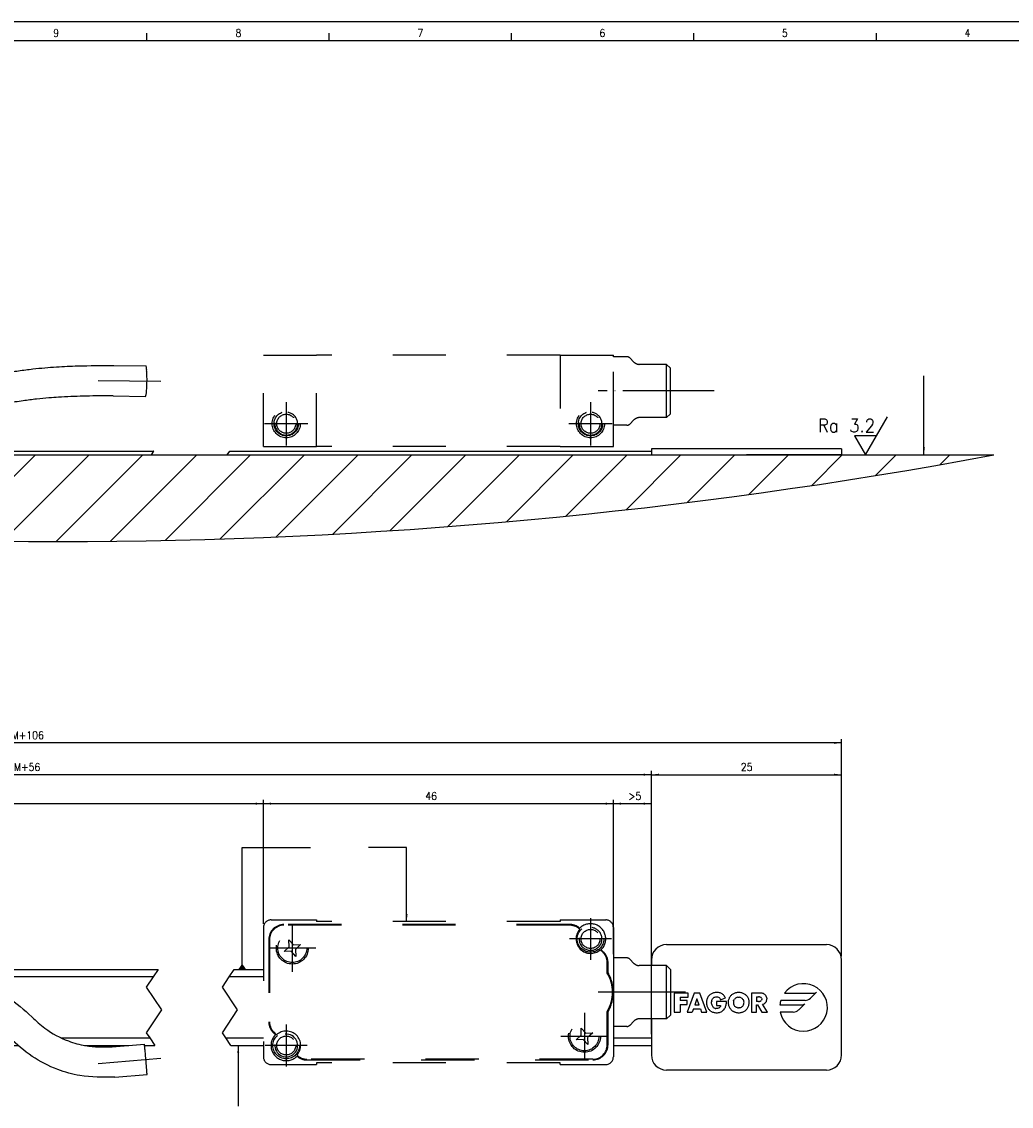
# Model space of a CAD drawing. Header units: millimetres. Extents: x -235 to 1231, y -109 to 485.
# Tile 12 of 15: x 183 to 444, y 200 to 485. Entities that reach past the tile are written whole.
import ezdxf

# ---------------------------------------------------------------- set-up
doc = ezdxf.new("R2010")
doc.units = ezdxf.units.MM
doc.linetypes.add('DASHED', pattern=[15, 7, -8])
doc.linetypes.add('DOT_CENTER', pattern=[14, 12, -1, 0, -1])
doc.layers.add('1', color=7, linetype='Continuous')
doc.styles.add('CONVERTER_11', font='txt.shx', dxfattribs={"width": 0.9})
doc.dimstyles.new('ME10_DIM_19', dxfattribs={"dimtxt": 1, "dimasz": 1, "dimexe": 0.5, "dimexo": 0.5, "dimgap": 0.5, "dimtad": 1, "dimdsep": 46, "dimtxsty": 'CONVERTER_11', "dimsah": 1, "dimcen": 0.09, "dimclrd": 2, "dimclre": 2, "dimclrt": 2, "dimadec": 0, "dimazin": 0, "dimtfac": 1, "dimtdec": 4, "dimtix": 1, "dimtmove": 0, "dimatfit": 3, "dimfxl": 1, "dimtolj": 1, "dimtzin": 0, "dimarcsym": 0})
doc.dimstyles.new('ME10_DIM_21', dxfattribs={"dimtxt": 1, "dimasz": 1, "dimexe": 0.5, "dimexo": 0.5, "dimgap": 0.5, "dimtad": 1, "dimdsep": 46, "dimtxsty": 'CONVERTER_11', "dimsah": 1, "dimcen": 0.09, "dimclrd": 2, "dimclre": 2, "dimclrt": 2, "dimadec": 0, "dimazin": 0, "dimtfac": 1, "dimtdec": 4, "dimtix": 1, "dimtmove": 0, "dimatfit": 3, "dimfxl": 1, "dimtolj": 1, "dimtzin": 0, "dimarcsym": 0})
doc.dimstyles.new('ME10_DIM_22', dxfattribs={"dimtxt": 1, "dimasz": 1, "dimexe": 0.5, "dimexo": 0.5, "dimgap": 0.5, "dimtad": 1, "dimdsep": 46, "dimtxsty": 'CONVERTER_11', "dimsah": 1, "dimcen": 0.09, "dimclrd": 2, "dimclre": 2, "dimclrt": 2, "dimadec": 0, "dimazin": 0, "dimtfac": 1, "dimtdec": 4, "dimtix": 1, "dimtmove": 0, "dimatfit": 3, "dimfxl": 1, "dimtolj": 1, "dimtzin": 0, "dimarcsym": 0})
doc.dimstyles.new('ME10_DIM_24', dxfattribs={"dimtxt": 1, "dimasz": 1, "dimexe": 0.5, "dimexo": 0.5, "dimgap": 0.5, "dimtad": 1, "dimdsep": 46, "dimtxsty": 'CONVERTER_11', "dimsah": 1, "dimcen": 0.09, "dimclrd": 2, "dimclre": 2, "dimclrt": 2, "dimadec": 0, "dimazin": 0, "dimtfac": 1, "dimtdec": 4, "dimtix": 1, "dimtmove": 0, "dimatfit": 3, "dimfxl": 1, "dimtolj": 1, "dimtzin": 0, "dimarcsym": 0})
doc.dimstyles.new('ME10_DIM_25', dxfattribs={"dimtxt": 1, "dimasz": 1, "dimexe": 0.5, "dimexo": 0.5, "dimgap": 0.5, "dimtad": 1, "dimdsep": 46, "dimtxsty": 'CONVERTER_11', "dimsah": 1, "dimcen": 0.09, "dimclrd": 2, "dimclre": 2, "dimclrt": 2, "dimadec": 0, "dimazin": 0, "dimtfac": 1, "dimtdec": 4, "dimtix": 1, "dimtmove": 0, "dimatfit": 3, "dimfxl": 1, "dimtolj": 1, "dimtzin": 0, "dimarcsym": 0})
doc.dimstyles.new('ME10_DIM_26', dxfattribs={"dimtxt": 1, "dimasz": 1, "dimexe": 0.5, "dimexo": 0.5, "dimgap": 0.5, "dimtad": 1, "dimdsep": 46, "dimtxsty": 'CONVERTER_11', "dimsah": 1, "dimcen": 0.09, "dimclrd": 2, "dimclre": 2, "dimclrt": 2, "dimadec": 0, "dimazin": 0, "dimtfac": 1, "dimtdec": 4, "dimtix": 1, "dimtmove": 0, "dimatfit": 3, "dimfxl": 1, "dimtolj": 1, "dimtzin": 0, "dimarcsym": 0})
doc.dimstyles.get("Standard").update_dxf_attribs({"dimtxt": 0.18, "dimasz": 0.18, "dimexe": 0.18, "dimexo": 0.0625, "dimgap": 0.09, "dimtad": 0, "dimtih": 1, "dimtoh": 1, "dimdec": 4, "dimzin": 0, "dimdsep": 46, "dimtxsty": 'Standard', "dimcen": 0.09, "dimadec": 0, "dimazin": 0, "dimtfac": 1, "dimtdec": 4, "dimtofl": 0, "dimtmove": 0, "dimatfit": 3, "dimfxl": 1, "dimtolj": 1, "dimtzin": 0, "dimarcsym": 0})

# ---------------------------------------------------------------- blocks, each defined once
blk = doc.blocks.new('AM_CREATE_SYMBOL_SURFACE', base_point=(405.31, 370.9))
at = {"layer": '1', "color": 7, "linetype": 'Continuous'}
for p, q in [((405.31, 370.9), (411.09, 380.9)), ((408.2, 375.9), (402.43, 375.9)), ((402.43, 375.9), (405.31, 370.9))]:
    blk.add_line(p, q, dxfattribs=at)
at = {"layer": '1', "color": 4, "insert": (407.76, 376.85), "char_height": 3.5, "attachment_point": 9, "line_spacing_factor": 1.20048, "style": 'CONVERTER_11'}
blk.add_mtext('Ra 3.2', dxfattribs=at)
blk = doc.blocks.new('FLEJE_REGLA_EXPOSED_420__20', base_point=(6, 185.45))
at = {"color": 7, "linetype": 'Continuous'}
for p, q in [((6, 185.45), (16.5, 185.45)), ((18.5, 185.45), (16.5, 185.45)), ((18.5, 185.95), (109.08, 185.95)), ((18.5, 185.45), (108.75, 185.45)), ((118.75, 185.45), (174.5, 185.45)), ((119.08, 185.95), (174.5, 185.95)), ((174.5, 185.45), (176.5, 185.45)), ((176.5, 185.45), (187, 185.45))]:
    blk.add_line(p, q, dxfattribs=at)
at = {"color": 2, "linetype": 'DOT_CENTER'}
for p, q in [((109.07, 185.94), (108.75, 185.45)), ((109.08, 185.95), (109.07, 185.94)), ((118.75, 185.45), (119.07, 185.94)), ((119.07, 185.94), (119.08, 185.95))]:
    blk.add_line(p, q, dxfattribs=at)
blk = doc.blocks.new('TOPE_FLEJE_PEGADO_1__21', base_point=(174.5, 185.45))
at = {"color": 7, "linetype": 'Continuous'}
for p, q in [((174.5, 186.25), (174.5, 185.45)), ((199.5, 186.25), (174.5, 186.25)), ((174.5, 185.45), (176.5, 185.45)), ((176.5, 185.45), (187, 185.45)), ((199.5, 185.45), (187, 185.45)), ((199.5, 186.25), (199.5, 185.45))]:
    blk.add_line(p, q, dxfattribs=at)
blk = doc.blocks.new('CABEZA_EXPOSED_1__22', base_point=(123.5, 186.55))
at = {"color": 2, "linetype": 'DASHED'}
for p, q in [((123.5, 198.55), (130.5, 198.55)), ((123.5, 186.55), (123.5, 198.55)), ((162.5, 198.55), (130.5, 198.55)), ((130.5, 186.55), (130.5, 198.55)), ((162.5, 198.55), (162.5, 186.55)), ((162.5, 198.55), (169.5, 198.55)), ((169.5, 198.35), (169.5, 198.55)), ((171.29, 198.35), (169.5, 198.35)), ((169.5, 189.35), (169.5, 198.35)), ((172.21, 197.64), (171.65, 198.2)), ((176.5, 197.35), (172.91, 197.35)), ((177, 196.85), (176.5, 197.35)), ((176.5, 190.35), (176.5, 197.35)), ((177, 190.85), (177, 196.85)), ((172.21, 190.06), (171.65, 189.5)), ((176.5, 190.35), (172.91, 190.35)), ((177, 190.85), (176.5, 190.35)), ((171.29, 189.35), (169.5, 189.35)), ((169.5, 186.55), (169.5, 189.35)), ((123.5, 186.55), (130.5, 186.55)), ((162.5, 186.55), (130.5, 186.55)), ((162.5, 186.55), (169.5, 186.55))]:
    blk.add_line(p, q, dxfattribs=at)
for centre, radius in [((126.5, 189.55), 1.85), ((126.5, 189.55), 1.6), ((166.5, 189.55), 1.85), ((166.5, 189.55), 1.6), ((126.5, 189.55), 1.25), ((166.5, 189.55), 1.25)]:
    blk.add_circle(centre, radius, dxfattribs=at)
for centre, radius, start, end in [((171.29, 197.85), 0.5, 45, 90), ((172.91, 198.35), 1, 225, 270), ((172.91, 189.35), 1, 90, 135), ((171.29, 189.85), 0.5, 270, 315)]:
    blk.add_arc(centre, radius, start, end, dxfattribs=at)
at = {"layer": '1', "color": 2, "linetype": 'DOT_CENTER'}
for p, q in [((182.74, 193.85), (167.5, 193.85)), ((179, 193.85), (170.91, 193.85)), ((126.5, 192.4), (126.5, 186.7)), ((166.5, 192.4), (166.5, 186.7)), ((129.35, 189.55), (123.65, 189.55)), ((169.35, 189.55), (163.65, 189.55))]:
    blk.add_line(p, q, dxfattribs=at)
at = {"layer": '1', "color": 2, "linetype": 'DASHED'}
for centre in [(126.5, 189.55), (166.5, 189.55)]:
    blk.add_arc(centre, 1.5, 175, 95, dxfattribs=at)
blk = doc.blocks.new('CABEZA_EXPOSED__23', base_point=(23.5, 186.55))
at = {"color": 7, "linetype": 'Continuous'}
for p, q in [((23.5, 186.55), (23.5, 198.55)), ((23.5, 198.55), (30.5, 198.55)), ((62.5, 198.55), (30.5, 198.55)), ((30.5, 186.55), (30.5, 198.55)), ((69.5, 198.55), (62.5, 198.55)), ((62.5, 198.55), (62.5, 186.55)), ((69.5, 198.35), (69.5, 198.55)), ((71.29, 198.35), (69.5, 198.35)), ((69.5, 189.35), (69.5, 198.35)), ((72.21, 197.64), (71.65, 198.2)), ((76.5, 197.35), (72.91, 197.35)), ((76.5, 190.35), (76.5, 197.35)), ((77, 196.85), (76.5, 197.35)), ((77, 196.85), (77, 190.85)), ((103.82, 197.2), (108.05, 197.14)), ((80.74, 195.85), (77, 195.85)), ((103.77, 193.2), (108, 193.14)), ((80.74, 191.85), (77, 191.85)), ((72.21, 190.06), (71.65, 189.5)), ((76.5, 190.35), (72.91, 190.35)), ((77, 190.85), (76.5, 190.35)), ((71.29, 189.35), (69.5, 189.35)), ((69.5, 186.55), (69.5, 189.35)), ((23.5, 186.55), (30.5, 186.55)), ((62.5, 186.55), (30.5, 186.55)), ((69.5, 186.55), (62.5, 186.55))]:
    blk.add_line(p, q, dxfattribs=at)
at = {"color": 2, "linetype": 'DOT_CENTER'}
for p, q in [((108.11, 196.5), (108.17, 196.58)), ((108.18, 196.41), (108.11, 196.5))]:
    blk.add_line(p, q, dxfattribs=at)
at = {"color": 7, "linetype": 'Continuous'}
for centre, radius in [((26.5, 189.55), 1.85), ((26.5, 189.55), 1.6), ((66.5, 189.55), 1.85), ((66.5, 189.55), 1.6), ((26.5, 189.55), 1.25), ((66.5, 189.55), 1.25)]:
    blk.add_circle(centre, radius, dxfattribs=at)
for centre, radius, start, end in [((71.29, 197.85), 0.5, 45, 90), ((72.91, 198.35), 1, 225, 270), ((72.91, 189.35), 1, 90, 135), ((71.29, 189.85), 0.5, 270, 315)]:
    blk.add_arc(centre, radius, start, end, dxfattribs=at)
for points, knots in [([(91.31, 196.51), (91.94, 196.59), (93.6, 196.82), (96.21, 197.02), (99.75, 197.2), (102.25, 197.2), (103.82, 197.2)], [0, 0, 0, 0, 1.916448, 5.025889, 7.831708, 12.540138, 12.540138, 12.540138, 12.540138]), ([(108.17, 196.58), (108.15, 196.68), (108.13, 196.84), (108.12, 197.05), (108.07, 197.12), (108.05, 197.14)], [0, 0, 0, 0, 0.3101629, 0.5063609, 0.5857578, 0.5857578, 0.5857578, 0.5857578]), ([(80.74, 195.85), (81.61, 195.86), (83.76, 195.87), (86.64, 196.01), (89.3, 196.23), (90.67, 196.42), (91.31, 196.51)], [0, 0, 0, 0, 2.607318, 6.439748, 8.673792, 10.600622, 10.600622, 10.600622, 10.600622]), ([(108.03, 193.17), (108.05, 193.24), (108.11, 193.45), (108.14, 193.88), (108.19, 194.56), (108.21, 195.43), (108.19, 196.09), (108.18, 196.41)], [0, 0, 0, 0, 0.230247, 0.664675, 1.26568, 2.301899, 3.253919, 3.253919, 3.253919, 3.253919]), ([(91.92, 192.55), (91.21, 192.46), (89.73, 192.25), (87.15, 192.04), (84.13, 191.88), (81.89, 191.86), (80.74, 191.85)], [0, 0, 0, 0, 2.123161, 4.484788, 7.765377, 11.207615, 11.207615, 11.207615, 11.207615]), ([(103.77, 193.2), (103.68, 193.2), (103.49, 193.2), (102.17, 193.21), (99.86, 193.19), (97.23, 193.08), (95.19, 192.93), (93.64, 192.79), (92.51, 192.63), (91.92, 192.55)], [0, 0, 0, 0, 0.283437, 0.567261, 3.962244, 7.207746, 8.458957, 10.08973, 11.88269, 11.88269, 11.88269, 11.88269]), ([(108, 193.14), (108.01, 193.15), (108.02, 193.15), (108.02, 193.16), (108.03, 193.17)], [0, 0, 0, 0, 0.01369848, 0.03405166, 0.03405166, 0.03405166, 0.03405166])]:
    blk.add_open_spline(points, degree=3, knots=knots, dxfattribs=at)
at = {"layer": '1', "color": 2, "linetype": 'DOT_CENTER'}
for p, q in [((101.8, 195.22), (110.03, 195.12)), ((73.29, 193.85), (67.5, 193.85)), ((82.74, 193.85), (70.91, 193.85)), ((26.5, 192.4), (26.5, 186.7)), ((66.5, 192.4), (66.5, 186.7)), ((29.35, 189.55), (23.65, 189.55)), ((69.35, 189.55), (63.65, 189.55))]:
    blk.add_line(p, q, dxfattribs=at)
at = {"layer": '1', "color": 30, "linetype": 'Continuous'}
for centre in [(26.5, 189.55), (66.5, 189.55)]:
    blk.add_arc(centre, 1.5, 175, 95, dxfattribs=at)
blk = doc.blocks.new('EXAA-420__24', base_point=(-6.5, 185.45))
for name, p in [('CABEZA_EXPOSED__23', (23.5, 186.55)), ('CABEZA_EXPOSED_1__22', (123.5, 186.55)), ('FLEJE_REGLA_EXPOSED_420__20', (6, 185.45)), ('TOPE_FLEJE_PEGADO_1__21', (174.5, 185.45))]:
    blk.add_blockref(name, p)
blk = doc.blocks.new('TOPE_FLEJE_PEGADO_1__27', base_point=(174.5, 104.58))
at = {"color": 7, "linetype": 'Continuous'}
for p, q in [((176.5, 121.08), (197.5, 121.08)), ((174.5, 119.08), (174.5, 118.33)), ((199.5, 106.58), (199.5, 119.08)), ((177.51, 114.72), (177.51, 112.22)), ((179.33, 114.72), (177.51, 114.72)), ((178.29, 114.17), (179.33, 114.17)), ((178.29, 114.17), (178.29, 113.75)), ((180.14, 114.72), (179.18, 112.22)), ((179.33, 114.17), (179.33, 114.72)), ((180.85, 114.72), (180.14, 114.72)), ((181.79, 112.22), (180.85, 114.72)), ((181.87, 114.08), (181.83, 113.98)), ((181.91, 114.16), (181.87, 114.08)), ((181.96, 114.25), (181.91, 114.16)), ((182.02, 114.33), (181.96, 114.25)), ((182.08, 114.4), (182.02, 114.33)), ((182.15, 114.46), (182.08, 114.4)), ((182.22, 114.53), (182.15, 114.46)), ((182.22, 114.53), (182.3, 114.58)), ((182.38, 114.63), (182.3, 114.58)), ((182.47, 114.68), (182.38, 114.63)), ((182.57, 114.71), (182.47, 114.68)), ((182.66, 114.74), (182.57, 114.71)), ((182.61, 114.03), (182.68, 114.1)), ((182.77, 114.77), (182.66, 114.74)), ((182.68, 114.1), (182.76, 114.16)), ((182.76, 114.16), (182.85, 114.2)), ((182.87, 114.79), (182.77, 114.77)), ((182.85, 114.2), (182.95, 114.23)), ((182.98, 114.8), (182.87, 114.79)), ((182.95, 114.23), (183.06, 114.24)), ((183.09, 114.8), (182.98, 114.8)), ((183.06, 114.24), (183.19, 114.23)), ((183.21, 114.8), (183.09, 114.8)), ((183.19, 114.23), (183.3, 114.19)), ((183.32, 114.78), (183.21, 114.8)), ((183.3, 114.19), (183.4, 114.13)), ((183.43, 114.76), (183.32, 114.78)), ((183.4, 114.13), (183.48, 114.05)), ((183.53, 114.73), (183.43, 114.76)), ((183.48, 114.05), (183.55, 113.96)), ((183.63, 114.7), (183.53, 114.73)), ((183.6, 113.84), (184.22, 114.1)), ((183.72, 114.65), (183.63, 114.7)), ((183.81, 114.6), (183.72, 114.65)), ((183.89, 114.54), (183.81, 114.6)), ((183.97, 114.47), (183.89, 114.54)), ((184.04, 114.39), (183.97, 114.47)), ((184.11, 114.3), (184.04, 114.39)), ((184.17, 114.2), (184.11, 114.3)), ((184.22, 114.1), (184.17, 114.2)), ((184.74, 114.1), (184.7, 114.01)), ((184.79, 114.18), (184.74, 114.1)), ((184.85, 114.26), (184.79, 114.18)), ((184.91, 114.34), (184.85, 114.26)), ((184.98, 114.41), (184.91, 114.34)), ((185.05, 114.47), (184.98, 114.41)), ((185.13, 114.53), (185.05, 114.47)), ((185.21, 114.59), (185.13, 114.53)), ((185.3, 114.63), (185.21, 114.59)), ((185.39, 114.68), (185.3, 114.63)), ((185.48, 114.71), (185.39, 114.68)), ((185.57, 114.74), (185.48, 114.71)), ((185.65, 114.09), (185.56, 114.04)), ((185.67, 114.77), (185.57, 114.74)), ((185.75, 114.14), (185.65, 114.09)), ((185.77, 114.79), (185.67, 114.77)), ((185.86, 114.16), (185.75, 114.14)), ((185.87, 114.8), (185.77, 114.79)), ((185.86, 114.16), (185.97, 114.17)), ((185.97, 114.8), (185.87, 114.8)), ((186.08, 114.8), (185.97, 114.8)), ((185.97, 114.17), (186.09, 114.16)), ((186.18, 114.79), (186.08, 114.8)), ((186.2, 114.14), (186.09, 114.16)), ((186.28, 114.77), (186.18, 114.79)), ((186.3, 114.09), (186.2, 114.14)), ((186.37, 114.74), (186.28, 114.77)), ((186.3, 114.09), (186.39, 114.04)), ((186.47, 114.71), (186.37, 114.74)), ((186.56, 114.68), (186.47, 114.71)), ((186.65, 114.63), (186.56, 114.68)), ((186.74, 114.59), (186.65, 114.63)), ((186.82, 114.53), (186.74, 114.59)), ((186.9, 114.47), (186.82, 114.53)), ((186.97, 114.41), (186.9, 114.47)), ((187.04, 114.34), (186.97, 114.41)), ((187.1, 114.26), (187.04, 114.34)), ((187.16, 114.18), (187.1, 114.26)), ((187.21, 114.1), (187.16, 114.18)), ((187.25, 114.01), (187.21, 114.1)), ((187.66, 114.72), (187.66, 112.22)), ((188.8, 114.72), (187.66, 114.72)), ((188.31, 114.22), (188.56, 114.22)), ((188.31, 114.22), (188.31, 113.6)), ((188.69, 114.21), (188.56, 114.22)), ((188.69, 114.21), (188.81, 114.19)), ((188.92, 114.71), (188.8, 114.72)), ((188.91, 114.14), (188.81, 114.19)), ((188.98, 114.05), (188.91, 114.14)), ((189.04, 114.7), (188.92, 114.71)), ((189.15, 114.67), (189.04, 114.7)), ((189.25, 114.64), (189.15, 114.67)), ((189.34, 114.59), (189.25, 114.64)), ((189.42, 114.53), (189.34, 114.59)), ((189.49, 114.46), (189.42, 114.53)), ((189.56, 114.38), (189.49, 114.46)), ((189.6, 114.29), (189.56, 114.38)), ((189.64, 114.19), (189.6, 114.29)), ((189.66, 114.08), (189.64, 114.19)), ((189.66, 114.08), (189.67, 113.95)), ((192, 114.71), (195.86, 114.71)), ((196.21, 114.85), (195.4, 114.04)), ((179.21, 113.75), (178.29, 113.75)), ((178.29, 113.2), (178.29, 112.22)), ((178.29, 113.2), (179.21, 113.2)), ((179.21, 113.2), (179.21, 113.75)), ((180.04, 112.65), (179.87, 112.22)), ((180.04, 112.65), (180.94, 112.65)), ((180.49, 113.96), (180.22, 113.15)), ((180.22, 113.15), (180.76, 113.15)), ((180.76, 113.15), (180.49, 113.96)), ((180.94, 112.65), (181.1, 112.22)), ((181.75, 113.68), (181.74, 113.57)), ((181.74, 113.57), (181.74, 113.46)), ((181.74, 113.46), (181.74, 113.34)), ((181.74, 113.34), (181.75, 113.24)), ((181.77, 113.79), (181.75, 113.68)), ((181.75, 113.24), (181.77, 113.14)), ((181.8, 113.89), (181.77, 113.79)), ((181.77, 113.14), (181.8, 113.04)), ((181.83, 113.98), (181.8, 113.89)), ((181.8, 113.04), (181.83, 112.94)), ((181.83, 112.94), (181.87, 112.85)), ((181.87, 112.85), (181.91, 112.76)), ((181.91, 112.76), (181.96, 112.68)), ((181.96, 112.68), (182.02, 112.61)), ((182.41, 113.45), (182.42, 113.56)), ((182.42, 113.35), (182.41, 113.45)), ((182.44, 113.66), (182.42, 113.56)), ((182.44, 113.24), (182.42, 113.35)), ((182.44, 113.66), (182.46, 113.76)), ((182.47, 113.14), (182.44, 113.24)), ((182.46, 113.76), (182.5, 113.86)), ((182.51, 113.05), (182.47, 113.14)), ((182.5, 113.86), (182.55, 113.95)), ((182.56, 112.96), (182.51, 113.05)), ((182.55, 113.95), (182.61, 114.03)), ((182.62, 112.88), (182.56, 112.96)), ((182.69, 112.81), (182.62, 112.88)), ((182.77, 112.75), (182.69, 112.81)), ((182.86, 112.71), (182.77, 112.75)), ((182.86, 112.71), (182.96, 112.68)), ((183.07, 112.67), (182.96, 112.68)), ((184.36, 113.61), (183.07, 113.61)), ((183.07, 113.61), (183.07, 113.1)), ((183.07, 113.1), (183.6, 113.1)), ((183.21, 112.68), (183.07, 112.67)), ((183.33, 112.72), (183.21, 112.68)), ((183.43, 112.78), (183.33, 112.72)), ((183.43, 112.78), (183.51, 112.86)), ((183.57, 112.97), (183.51, 112.86)), ((183.55, 113.96), (183.6, 113.84)), ((183.6, 113.1), (183.57, 112.97)), ((184.02, 112.53), (184.1, 112.63)), ((184.1, 112.63), (184.17, 112.73)), ((184.17, 112.73), (184.22, 112.84)), ((184.22, 112.84), (184.26, 112.94)), ((184.26, 112.94), (184.3, 113.05)), ((184.3, 113.05), (184.32, 113.16)), ((184.32, 113.16), (184.34, 113.27)), ((184.34, 113.27), (184.35, 113.38)), ((184.35, 113.49), (184.36, 113.61)), ((184.35, 113.38), (184.35, 113.49)), ((184.6, 113.62), (184.59, 113.51)), ((184.59, 113.51), (184.6, 113.41)), ((184.61, 113.72), (184.6, 113.62)), ((184.6, 113.41), (184.61, 113.3)), ((184.63, 113.82), (184.61, 113.72)), ((184.61, 113.3), (184.62, 113.2)), ((184.62, 113.2), (184.65, 113.1)), ((184.66, 113.92), (184.63, 113.82)), ((184.65, 113.1), (184.68, 113)), ((184.7, 114.01), (184.66, 113.92)), ((184.68, 113), (184.71, 112.91)), ((184.71, 112.91), (184.76, 112.83)), ((184.76, 112.83), (184.81, 112.74)), ((184.81, 112.74), (184.86, 112.67)), ((184.86, 112.67), (184.92, 112.59)), ((185.28, 113.61), (185.27, 113.51)), ((185.27, 113.51), (185.28, 113.4)), ((185.3, 113.71), (185.28, 113.61)), ((185.28, 113.4), (185.3, 113.29)), ((185.3, 113.71), (185.35, 113.81)), ((185.3, 113.29), (185.33, 113.19)), ((185.33, 113.19), (185.38, 113.1)), ((185.35, 113.81), (185.41, 113.89)), ((185.38, 113.1), (185.44, 113.01)), ((185.48, 113.97), (185.41, 113.89)), ((185.44, 113.01), (185.51, 112.94)), ((185.56, 114.04), (185.48, 113.97)), ((185.51, 112.94), (185.59, 112.88)), ((185.68, 112.83), (185.59, 112.88)), ((185.77, 112.8), (185.68, 112.83)), ((185.77, 112.8), (185.87, 112.77)), ((185.87, 112.77), (185.97, 112.77)), ((186.08, 112.77), (185.97, 112.77)), ((186.08, 112.77), (186.18, 112.8)), ((186.18, 112.8), (186.27, 112.83)), ((186.27, 112.83), (186.36, 112.88)), ((186.36, 112.88), (186.44, 112.94)), ((186.47, 113.97), (186.39, 114.04)), ((186.44, 112.94), (186.51, 113.01)), ((186.54, 113.89), (186.47, 113.97)), ((186.51, 113.01), (186.57, 113.1)), ((186.6, 113.81), (186.54, 113.89)), ((186.57, 113.1), (186.61, 113.19)), ((186.64, 113.71), (186.6, 113.81)), ((186.61, 113.19), (186.65, 113.29)), ((186.67, 113.61), (186.64, 113.71)), ((186.65, 113.29), (186.67, 113.4)), ((186.68, 113.51), (186.67, 113.61)), ((186.67, 113.4), (186.68, 113.51)), ((187.03, 112.59), (187.09, 112.67)), ((187.09, 112.67), (187.14, 112.74)), ((187.14, 112.74), (187.19, 112.83)), ((187.19, 112.83), (187.23, 112.91)), ((187.23, 112.91), (187.27, 113)), ((187.29, 113.92), (187.25, 114.01)), ((187.27, 113), (187.3, 113.1)), ((187.32, 113.82), (187.29, 113.92)), ((187.3, 113.1), (187.32, 113.2)), ((187.34, 113.72), (187.32, 113.82)), ((187.32, 113.2), (187.34, 113.3)), ((187.35, 113.62), (187.34, 113.72)), ((187.34, 113.3), (187.35, 113.41)), ((187.35, 113.51), (187.35, 113.62)), ((187.35, 113.41), (187.35, 113.51)), ((188.56, 113.6), (188.31, 113.6)), ((188.31, 112.22), (188.31, 113.17)), ((188.31, 113.17), (188.46, 113.17)), ((188.46, 113.17), (189, 112.22)), ((188.56, 113.6), (188.69, 113.6)), ((188.81, 113.63), (188.69, 113.6)), ((188.91, 113.68), (188.81, 113.63)), ((188.91, 113.68), (188.98, 113.77)), ((188.98, 114.05), (189.01, 113.91)), ((189.01, 113.91), (188.98, 113.77)), ((189.12, 113.24), (189.24, 113.27)), ((189.77, 112.22), (189.12, 113.24)), ((189.24, 113.27), (189.34, 113.32)), ((189.34, 113.32), (189.42, 113.38)), ((189.5, 113.45), (189.42, 113.38)), ((189.5, 113.45), (189.56, 113.53)), ((189.56, 113.53), (189.61, 113.63)), ((189.61, 113.63), (189.64, 113.73)), ((189.64, 113.73), (189.66, 113.84)), ((189.66, 113.84), (189.67, 113.95)), ((191.39, 113.17), (194.32, 113.17)), ((194.7, 113.75), (191.52, 113.75)), ((194.67, 113.31), (193.86, 112.5)), ((174.5, 111.33), (174.5, 106.58)), ((177.51, 112.22), (178.29, 112.22)), ((179.18, 112.22), (179.87, 112.22)), ((181.1, 112.22), (181.79, 112.22)), ((182.02, 112.61), (182.08, 112.54)), ((182.08, 112.54), (182.14, 112.47)), ((182.14, 112.47), (182.22, 112.41)), ((182.29, 112.35), (182.22, 112.41)), ((182.29, 112.35), (182.38, 112.3)), ((182.38, 112.3), (182.46, 112.26)), ((182.46, 112.26), (182.55, 112.22)), ((182.55, 112.22), (182.65, 112.19)), ((182.65, 112.19), (182.75, 112.17)), ((182.75, 112.17), (182.85, 112.15)), ((182.85, 112.15), (182.96, 112.14)), ((182.96, 112.14), (183.07, 112.14)), ((183.07, 112.14), (183.19, 112.14)), ((183.19, 112.14), (183.31, 112.16)), ((183.31, 112.16), (183.43, 112.18)), ((183.43, 112.18), (183.54, 112.21)), ((183.54, 112.21), (183.65, 112.25)), ((183.65, 112.25), (183.75, 112.31)), ((183.75, 112.31), (183.85, 112.37)), ((183.85, 112.37), (183.94, 112.45)), ((183.94, 112.45), (184.02, 112.53)), ((184.92, 112.59), (184.98, 112.52)), ((184.98, 112.52), (185.05, 112.46)), ((185.05, 112.46), (185.13, 112.4)), ((185.13, 112.4), (185.2, 112.35)), ((185.2, 112.35), (185.29, 112.3)), ((185.37, 112.26), (185.29, 112.3)), ((185.47, 112.22), (185.37, 112.26)), ((185.47, 112.22), (185.56, 112.19)), ((185.56, 112.19), (185.66, 112.17)), ((185.66, 112.17), (185.76, 112.15)), ((185.76, 112.15), (185.87, 112.14)), ((185.87, 112.14), (185.97, 112.14)), ((185.97, 112.14), (186.08, 112.14)), ((186.08, 112.14), (186.19, 112.15)), ((186.19, 112.15), (186.29, 112.17)), ((186.29, 112.17), (186.39, 112.19)), ((186.39, 112.19), (186.48, 112.22)), ((186.48, 112.22), (186.57, 112.26)), ((186.57, 112.26), (186.66, 112.3)), ((186.66, 112.3), (186.74, 112.35)), ((186.74, 112.35), (186.82, 112.4)), ((186.82, 112.4), (186.9, 112.46)), ((186.9, 112.46), (186.96, 112.52)), ((186.96, 112.52), (187.03, 112.59)), ((187.66, 112.22), (188.31, 112.22)), ((189, 112.22), (189.77, 112.22)), ((193.15, 112.21), (191.44, 112.21)), ((197.5, 104.58), (176.5, 104.58))]:
    blk.add_line(p, q, dxfattribs=at)
for centre, radius, start, end in [((176.5, 119.08), 2, 90, 180), ((197.5, 119.08), 2, 0, 90), ((194.5, 112.83), 3.13, 191.4151, 143.0005), ((195.86, 115.21), 0.5, 270.0036, 314.9983), ((194.5, 112.83), 3.12, 162.7749, 173.7386), ((194.32, 113.67), 0.5, 269.9968, 314.9947), ((194.7, 114.75), 1, 270, 314.9983), ((193.15, 113.21), 1, 270.0079, 314.9947), ((176.5, 106.58), 2, 180, 270), ((197.5, 106.58), 2, 270, 0)]:
    blk.add_arc(centre, radius, start, end, dxfattribs=at)
blk = doc.blocks.new('CABEZA_EXPOSED_1__28', base_point=(123.5, 105.33))
at = {"color": 2, "linetype": 'DASHED'}
for p, q in [((124.5, 124.33), (130.5, 124.33)), ((130.5, 124.33), (130.5, 124.13)), ((162.5, 124.13), (130.5, 124.13)), ((162.5, 124.33), (168.5, 124.33)), ((162.5, 124.33), (162.5, 124.13)), ((123.5, 123.33), (123.5, 106.33)), ((163.77, 123.73), (126.2, 123.73)), ((163.77, 123.63), (126.2, 123.63)), ((169.5, 123.33), (169.5, 119.33)), ((124.2, 121.73), (124.2, 110.95)), ((124.3, 121.73), (124.3, 110.95)), ((126.85, 121.71), (127.47, 121.04)), ((126.88, 120.8), (126.85, 121.71)), ((126.22, 120.17), (126.88, 120.8)), ((127.13, 120.21), (126.22, 120.17)), ((127.75, 119.54), (127.13, 120.21)), ((127.47, 121.04), (128.38, 121.08)), ((128.38, 121.08), (127.72, 120.46)), ((127.72, 120.46), (127.75, 119.54)), ((168.14, 120.04), (167.77, 120.41)), ((167.91, 120.41), (168.21, 120.11)), ((168.7, 117.35), (168.7, 118.7)), ((168.8, 117.38), (168.8, 118.7)), ((169.5, 119.33), (169.5, 114.83)), ((171.29, 119.33), (169.5, 119.33)), ((172.21, 118.62), (171.65, 119.18)), ((176.5, 118.33), (172.91, 118.33)), ((177, 117.83), (176.5, 118.33)), ((176.5, 111.33), (176.5, 118.33)), ((177, 117.83), (177, 111.83)), ((169.5, 114.83), (169.5, 110.33)), ((168.7, 107.93), (168.7, 112.3)), ((168.8, 107.93), (168.8, 112.27)), ((176.5, 111.33), (172.91, 111.33)), ((177, 111.83), (176.5, 111.33)), ((165.25, 110.11), (165.87, 109.44)), ((165.28, 109.2), (165.25, 110.11)), ((171.29, 110.33), (169.5, 110.33)), ((169.5, 110.33), (169.5, 106.33)), ((172.21, 111.03), (171.65, 110.47)), ((125.09, 109.24), (124.79, 109.54)), ((125.23, 109.24), (124.86, 109.61)), ((164.62, 108.57), (165.28, 109.2)), ((165.53, 108.61), (164.62, 108.57)), ((166.15, 107.94), (165.53, 108.61)), ((165.87, 109.44), (166.78, 109.48)), ((166.78, 109.48), (166.12, 108.86)), ((166.12, 108.86), (166.15, 107.94)), ((166.8, 106.03), (129.23, 106.03)), ((129.23, 105.93), (166.8, 105.93)), ((130.5, 105.53), (130.5, 105.33)), ((162.5, 105.53), (130.5, 105.53)), ((162.5, 105.33), (162.5, 105.53)), ((124.5, 105.33), (130.5, 105.33)), ((162.5, 105.33), (168.5, 105.33))]:
    blk.add_line(p, q, dxfattribs=at)
for centre, radius in [((127.3, 120.63), 2.1), ((166.5, 121.83), 1.75), ((166.5, 121.83), 1.25), ((127.3, 120.63), 1.9), ((165.7, 109.03), 2.1), ((165.7, 109.03), 1.9), ((126.5, 107.83), 1.75), ((126.5, 107.83), 1.25)]:
    blk.add_circle(centre, radius, dxfattribs=at)
for centre, radius, start, end in [((124.5, 123.33), 1, 90, 180), ((168.5, 123.33), 1, 0, 90), ((126.2, 121.73), 2, 90, 180), ((126.2, 121.73), 1.9, 90, 180), ((163.77, 121.73), 2, 49.0546, 90), ((163.77, 121.73), 1.9, 46.1691, 90), ((166.5, 121.83), 1.9, 138.0289, 311.983), ((166.5, 121.83), 2, 315, 135.1434), ((166.8, 118.7), 1.9, 0, 45), ((166.8, 118.7), 2, 0, 45), ((171.29, 118.83), 0.5, 45, 90), ((172.91, 119.33), 1, 225, 270), ((164.5, 114.83), 4.9, 328.9973, 31.0027), ((164.5, 114.83), 5, 0, 30.6834), ((164.5, 114.83), 5, 329.3166, 0), ((172.91, 110.33), 1, 90, 135), ((126.2, 110.95), 2, 180, 225), ((126.2, 110.95), 1.9, 180, 225), ((171.29, 110.83), 0.5, 270, 315), ((126.5, 107.83), 2, 135, 315.1434), ((126.5, 107.83), 1.9, 318.0289, 131.983), ((166.8, 107.93), 2, 270, 0), ((166.8, 107.93), 1.9, 270, 0), ((124.5, 106.33), 1, 180, 270), ((129.23, 107.93), 1.9, 226.1691, 270), ((129.23, 107.93), 2, 229.0546, 270), ((168.5, 106.33), 1, 270, 0)]:
    blk.add_arc(centre, radius, start, end, dxfattribs=at)
at = {"layer": '1', "color": 2, "linetype": 'DOT_CENTER'}
for p, q in [((166.5, 124.58), (166.5, 119.08)), ((127.3, 123.73), (127.3, 117.53)), ((169.25, 121.83), (163.75, 121.83)), ((130.4, 120.63), (124.2, 120.63)), ((173.29, 114.83), (167.5, 114.83)), ((179, 114.83), (170.91, 114.83)), ((165.7, 112.13), (165.7, 105.93)), ((126.5, 110.58), (126.5, 105.08)), ((168.8, 109.03), (162.6, 109.03)), ((129.25, 107.83), (123.75, 107.83))]:
    blk.add_line(p, q, dxfattribs=at)
at = {"layer": '1', "color": 2, "linetype": 'DASHED'}
blk.add_arc((166.5, 121.83), 1.5, 175, 95, dxfattribs=at)
at = {"layer": '1', "color": 30, "linetype": 'Continuous'}
blk.add_arc((126.5, 107.83), 1.5, 175, 95, dxfattribs=at)
blk = doc.blocks.new('FLEJE_REGLA_EXPOSED_420__29', base_point=(18.5, 107.83))
at = {"color": 7, "linetype": 'Continuous'}
for p, q in [((18.5, 117.83), (23.5, 117.83)), ((77, 117.83), (109.66, 117.83)), ((119.66, 117.83), (123.5, 117.83)), ((80.74, 116.83), (77, 116.83)), ((18.5, 107.83), (23.5, 107.83)), ((69.5, 107.83), (91.21, 107.83)), ((100, 107.83), (105.79, 107.83)), ((107.88, 107.83), (109.23, 107.83)), ((119.23, 107.83), (123.5, 107.83)), ((169.5, 107.83), (174.5, 107.83))]:
    blk.add_line(p, q, dxfattribs=at)
at = {"color": 2, "linetype": 'DOT_CENTER'}
for p, q in [((109.66, 117.83), (109, 116.83)), ((119, 116.83), (119.66, 117.83)), ((109, 116.83), (108.11, 115.5)), ((108.11, 115.5), (110.11, 112.5)), ((118.11, 115.5), (119, 116.83)), ((120.11, 112.5), (118.11, 115.5)), ((110.11, 112.5), (108.11, 109.5)), ((118.11, 109.5), (120.11, 112.5)), ((108.11, 109.5), (108.56, 108.83)), ((108.56, 108.83), (109.23, 107.83)), ((118.56, 108.83), (118.11, 109.5)), ((119.23, 107.83), (118.56, 108.83))]:
    blk.add_line(p, q, dxfattribs=at)
at = {"color": 3, "linetype": 'Continuous'}
for p, q in [((23.5, 116.83), (18.5, 116.83)), ((109, 116.83), (80.74, 116.83)), ((123.5, 116.83), (119, 116.83)), ((18.5, 108.83), (23.5, 108.83)), ((69.5, 108.83), (90.17, 108.83)), ((96.92, 108.83), (108.56, 108.83)), ((118.56, 108.83), (123.5, 108.83)), ((169.5, 108.83), (174.5, 108.83))]:
    blk.add_line(p, q, dxfattribs=at)
blk = doc.blocks.new('CABEZA_EXPOSED__31', base_point=(23.5, 103.35))
at = {"color": 7, "linetype": 'Continuous'}
for p, q in [((24.5, 124.33), (30.5, 124.33)), ((30.5, 124.33), (30.5, 124.13)), ((62.5, 124.13), (30.5, 124.13)), ((62.5, 124.33), (62.5, 124.13)), ((62.5, 124.33), (68.5, 124.33)), ((23.5, 123.33), (23.5, 106.33)), ((63.77, 123.73), (26.2, 123.73)), ((63.77, 123.63), (26.2, 123.63)), ((69.5, 123.33), (69.5, 119.33)), ((24.2, 121.73), (24.2, 110.95)), ((24.3, 121.73), (24.3, 110.95)), ((26.85, 121.71), (27.47, 121.04)), ((26.88, 120.8), (26.85, 121.71)), ((26.22, 120.17), (26.88, 120.8)), ((27.13, 120.21), (26.22, 120.17)), ((27.75, 119.54), (27.13, 120.21)), ((27.47, 121.04), (28.38, 121.08)), ((28.38, 121.08), (27.72, 120.46)), ((27.72, 120.46), (27.75, 119.54)), ((68.14, 120.04), (67.77, 120.41)), ((67.91, 120.41), (68.21, 120.11)), ((68.7, 117.35), (68.7, 118.7)), ((68.8, 117.38), (68.8, 118.7)), ((71.29, 119.33), (69.5, 119.33)), ((69.5, 119.33), (69.5, 114.83)), ((72.21, 118.62), (71.65, 119.18)), ((76.5, 118.33), (72.91, 118.33)), ((77, 117.83), (76.5, 118.33)), ((76.5, 111.33), (76.5, 118.33)), ((77, 116.83), (77, 117.83)), ((80.74, 116.83), (77, 116.83)), ((77, 112.83), (77, 116.83)), ((69.5, 114.83), (69.5, 110.33)), ((77, 111.83), (77, 112.83)), ((80.74, 112.83), (77, 112.83)), ((68.7, 107.93), (68.7, 112.3)), ((68.8, 107.93), (68.8, 112.27)), ((76.5, 111.33), (72.91, 111.33)), ((77, 111.83), (76.5, 111.33)), ((65.25, 110.11), (65.87, 109.44)), ((65.28, 109.2), (65.25, 110.11)), ((71.29, 110.33), (69.5, 110.33)), ((69.5, 110.33), (69.5, 106.33)), ((72.21, 111.03), (71.65, 110.47)), ((25.09, 109.24), (24.79, 109.54)), ((25.23, 109.24), (24.86, 109.61)), ((64.62, 108.57), (65.28, 109.2)), ((65.53, 108.61), (64.62, 108.57)), ((66.15, 107.94), (65.53, 108.61)), ((65.87, 109.44), (66.78, 109.48)), ((66.78, 109.48), (66.12, 108.86)), ((66.12, 108.86), (66.15, 107.94)), ((103.62, 107.64), (107.85, 108)), ((66.8, 106.03), (29.23, 106.03)), ((29.23, 105.93), (66.8, 105.93)), ((62.5, 105.53), (30.5, 105.53)), ((30.5, 105.53), (30.5, 105.33)), ((62.5, 105.33), (62.5, 105.53)), ((24.5, 105.33), (30.5, 105.33)), ((62.5, 105.33), (68.5, 105.33)), ((103.97, 103.65), (108.2, 104.02))]:
    blk.add_line(p, q, dxfattribs=at)
for centre, radius in [((27.3, 120.63), 2.1), ((66.5, 121.83), 1.75), ((66.5, 121.83), 1.25), ((27.3, 120.63), 1.9), ((65.7, 109.03), 2.1), ((65.7, 109.03), 1.9), ((26.5, 107.83), 1.75), ((26.5, 107.83), 1.25)]:
    blk.add_circle(centre, radius, dxfattribs=at)
for centre, radius, start, end in [((24.5, 123.33), 1, 90, 180), ((68.5, 123.33), 1, 0, 90), ((26.2, 121.73), 2, 90, 180), ((26.2, 121.73), 1.9, 90, 180), ((63.77, 121.73), 2, 49.0546, 90), ((63.77, 121.73), 1.9, 46.1691, 90), ((66.5, 121.83), 1.9, 138.0289, 311.983), ((66.5, 121.83), 2, 315, 135.1434), ((66.8, 118.7), 1.9, 0, 45), ((66.8, 118.7), 2, 0, 45), ((71.29, 118.83), 0.5, 45, 90), ((72.91, 119.33), 1, 225, 270), ((64.5, 114.83), 4.9, 328.9973, 31.0027), ((64.5, 114.83), 5, 0, 30.6834), ((64.5, 114.83), 5, 329.3166, 0), ((72.91, 110.33), 1, 90, 135), ((26.2, 110.95), 2, 180, 225), ((26.2, 110.95), 1.9, 180, 225), ((71.29, 110.83), 0.5, 270, 315), ((26.5, 107.83), 2, 135, 315.1434), ((26.5, 107.83), 1.9, 318.0289, 131.983), ((66.8, 107.93), 2, 270, 0), ((66.8, 107.93), 1.9, 270, 0), ((24.5, 106.33), 1, 180, 270), ((29.23, 107.93), 1.9, 226.1691, 270), ((29.23, 107.93), 2, 229.0546, 270), ((68.5, 106.33), 1, 270, 0)]:
    blk.add_arc(centre, radius, start, end, dxfattribs=at)
for points, knots in [([(80.74, 116.83), (81.68, 116.78), (83.97, 116.67), (87.1, 115.71), (90.36, 114.05), (92.05, 112.51), (93.06, 111.59)], [0, 0, 0, 0, 2.80914, 6.882829, 9.679543, 13.725474, 13.725474, 13.725474, 13.725474]), ([(90.17, 108.82), (89.53, 109.42), (88.25, 110.61), (86.05, 111.77), (83.55, 112.64), (81.78, 112.76), (80.74, 112.83)], [0, 0, 0, 0, 2.613814, 5.233695, 7.383558, 10.509827, 10.509827, 10.509827, 10.509827]), ([(93.06, 111.59), (93.62, 111.07), (95.03, 109.74), (97.47, 108.48), (100.48, 107.6), (102.44, 107.63), (103.62, 107.64)], [0, 0, 0, 0, 2.298248, 5.794831, 8.111185, 11.637582, 11.637582, 11.637582, 11.637582]), ([(103.97, 103.65), (102.43, 103.64), (99.87, 103.61), (96.19, 104.68), (92.98, 106.25), (91.11, 107.97), (90.17, 108.82)], [0, 0, 0, 0, 4.596864, 7.62082, 11.413637, 15.19918, 15.19918, 15.19918, 15.19918]), ([(108.2, 104.02), (108.2, 104.03), (108.2, 104.05), (108.2, 104.1), (108.2, 104.18), (108.19, 104.3), (108.18, 104.44), (108.17, 104.61), (108.15, 104.81), (108.13, 105.07), (108.1, 105.41), (108.07, 105.81), (108.03, 106.22), (108, 106.62), (107.97, 106.95), (107.94, 107.22), (107.92, 107.42), (107.91, 107.59), (107.89, 107.73), (107.88, 107.84), (107.87, 107.92), (107.86, 107.98), (107.86, 108), (107.85, 108)], [0, 0, 0, 0, 0.017908, 0.069661, 0.153743, 0.268494, 0.412235, 0.583285, 0.779961, 1.000579, 1.386777, 1.793682, 2.20749, 2.614395, 3.000594, 3.221212, 3.417888, 3.588938, 3.732679, 3.847429, 3.931511, 3.983264, 4.001173, 4.001173, 4.001173, 4.001173])]:
    blk.add_open_spline(points, degree=3, knots=knots, dxfattribs=at)
at = {"layer": '1', "color": 2, "linetype": 'DOT_CENTER'}
for p, q in [((66.5, 124.58), (66.5, 119.08)), ((27.3, 123.73), (27.3, 117.53)), ((69.25, 121.83), (63.75, 121.83)), ((30.4, 120.63), (24.2, 120.63)), ((73.29, 114.83), (67.5, 114.83)), ((82.74, 114.83), (70.91, 114.83)), ((65.7, 112.13), (65.7, 105.93)), ((26.5, 110.58), (26.5, 105.08)), ((68.8, 109.03), (62.6, 109.03)), ((29.25, 107.83), (23.75, 107.83)), ((101.8, 105.47), (110.02, 106.18))]:
    blk.add_line(p, q, dxfattribs=at)
at = {"layer": '1', "color": 30, "linetype": 'Continuous'}
for centre in [(66.5, 121.83), (26.5, 107.83)]:
    blk.add_arc(centre, 1.5, 175, 95, dxfattribs=at)
blk = doc.blocks.new('EXAA-420__32', base_point=(-6.5, 103.35))
for name, p in [('CABEZA_EXPOSED__31', (23.5, 103.35)), ('CABEZA_EXPOSED_1__28', (123.5, 105.33)), ('TOPE_FLEJE_PEGADO_1__27', (174.5, 104.58)), ('FLEJE_REGLA_EXPOSED_420__29', (18.5, 107.83))]:
    blk.add_blockref(name, p)
blk = doc.blocks.new('*D61')
at = {"layer": '1', "color": 2, "linetype": 'Continuous'}
for p, q in [((169.5, 119.83), (169.5, 140.11)), ((174.5, 111.83), (174.5, 140.11)), ((169.5, 139.61), (174.5, 139.61))]:
    blk.add_line(p, q, dxfattribs=at)
at = {"layer": '1', "color": 2}
for points in [[(170.5, 139.74), (170.5, 139.48), (169.5, 139.61)], [(173.5, 139.48), (173.5, 139.74), (174.5, 139.61)]]:
    blk.add_solid(points, dxfattribs=at)
at = {"layer": '1', "color": 2, "insert": (171.48, 140.11), "char_height": 1, "attachment_point": 7, "rotation": 0.0001, "line_spacing_factor": 0.60024, "style": 'CONVERTER_11'}
blk.add_mtext('\\C2;>\\C2;5\\C2;', dxfattribs=at)
blk = doc.blocks.new('*D63')
at = {"layer": '1', "color": 2, "linetype": 'Continuous'}
for p, q in [((-6.5, 119.58), (-6.5, 148.1)), ((199.5, 147.6), (-6.5, 147.6)), ((199.5, 119.58), (199.5, 148.1))]:
    blk.add_line(p, q, dxfattribs=at)
at = {"layer": '1', "color": 2}
for points in [[(-5.5, 147.74), (-5.5, 147.47), (-6.5, 147.6)], [(198.5, 147.47), (198.5, 147.74), (199.5, 147.6)]]:
    blk.add_solid(points, dxfattribs=at)
at = {"layer": '1', "color": 2, "insert": (89.59, 148.1), "char_height": 1, "attachment_point": 7, "rotation": 0.0001, "line_spacing_factor": 0.60024, "style": 'CONVERTER_11'}
blk.add_mtext('CM+106', dxfattribs=at)
blk = doc.blocks.new('*D64')
at = {"layer": '1', "color": 2, "linetype": 'Continuous'}
for p, q in [((174.5, 111.83), (174.5, 143.92)), ((174.5, 143.42), (199.5, 143.42)), ((199.5, 119.58), (199.5, 143.92))]:
    blk.add_line(p, q, dxfattribs=at)
at = {"layer": '1', "color": 2}
for points in [[(175.5, 143.55), (175.5, 143.29), (174.5, 143.42)], [(198.5, 143.29), (198.5, 143.55), (199.5, 143.42)]]:
    blk.add_solid(points, dxfattribs=at)
at = {"layer": '1', "color": 2, "insert": (186.25, 143.92), "char_height": 1, "attachment_point": 7, "rotation": 0.0001, "line_spacing_factor": 0.60024, "style": 'CONVERTER_11'}
blk.add_mtext('25', dxfattribs=at)
blk = doc.blocks.new('*D66')
at = {"layer": '1', "color": 2, "linetype": 'Continuous'}
for p, q in [((18.5, 119.58), (18.5, 143.92)), ((174.5, 143.42), (18.5, 143.42)), ((174.5, 109.33), (174.5, 143.92))]:
    blk.add_line(p, q, dxfattribs=at)
at = {"layer": '1', "color": 2}
for points in [[(19.5, 143.55), (19.5, 143.29), (18.5, 143.42)], [(173.5, 143.29), (173.5, 143.55), (174.5, 143.42)]]:
    blk.add_solid(points, dxfattribs=at)
at = {"layer": '1', "color": 2, "insert": (89.89, 143.92), "char_height": 1, "attachment_point": 7, "rotation": 0.0001, "line_spacing_factor": 0.60024, "style": 'CONVERTER_11'}
blk.add_mtext('CM+56', dxfattribs=at)
blk = doc.blocks.new('*D67')
at = {"layer": '1', "color": 2, "linetype": 'Continuous'}
for p, q in [((123.5, 123.83), (123.5, 140.11)), ((169.5, 123.83), (169.5, 140.11)), ((123.5, 139.61), (169.5, 139.61))]:
    blk.add_line(p, q, dxfattribs=at)
at = {"layer": '1', "color": 2}
for points in [[(124.5, 139.74), (124.5, 139.48), (123.5, 139.61)], [(168.5, 139.48), (168.5, 139.74), (169.5, 139.61)]]:
    blk.add_solid(points, dxfattribs=at)
at = {"layer": '1', "color": 2, "insert": (144.77, 140.11), "char_height": 1, "attachment_point": 7, "rotation": 0.0001, "line_spacing_factor": 0.60024, "style": 'CONVERTER_11'}
blk.add_mtext('46', dxfattribs=at)
blk = doc.blocks.new('*D68')
at = {"layer": '1', "color": 2, "linetype": 'Continuous'}
for p, q in [((23.5, 123.83), (23.5, 140.11)), ((123.5, 123.83), (123.5, 140.11)), ((23.5, 139.61), (123.5, 139.61))]:
    blk.add_line(p, q, dxfattribs=at)
at = {"layer": '1', "color": 2}
for points in [[(24.5, 139.74), (24.5, 139.48), (23.5, 139.61)], [(122.5, 139.48), (122.5, 139.74), (123.5, 139.61)]]:
    blk.add_solid(points, dxfattribs=at)
at = {"layer": '1', "color": 2, "insert": (73.39, 140.11), "char_height": 1, "attachment_point": 7, "rotation": 0.0001, "line_spacing_factor": 0.60024, "style": 'CONVERTER_11'}
blk.add_mtext('CM', dxfattribs=at)
blk = doc.blocks.new('Marco_a1', base_point=(184.81, 187.78))
at = {"layer": '1', "color": 2, "linetype": 'Continuous'}
for p, q in [((604.81, 484.78), (-235.19, 484.78)), ((216.29, 481.78), (216.29, 479.78)), ((264.23, 481.78), (264.23, 479.78)), ((312.17, 481.78), (312.17, 479.78)), ((360.11, 481.78), (360.11, 479.78)), ((408.05, 481.78), (408.05, 479.78))]:
    blk.add_line(p, q, dxfattribs=at)
at = {"layer": '1', "color": 7, "linetype": 'Continuous'}
blk.add_line((599.81, 479.78), (-215.19, 479.78), dxfattribs=at)
at = {"layer": '1', "color": 2, "char_height": 2, "attachment_point": 4, "line_spacing_factor": 1.20048, "style": 'CONVERTER_11'}
for s, insert in [('9', (191.74, 481.8)), ('8', (239.67, 481.8)), ('7', (287.47, 481.8)), ('6', (335.32, 481.8)), ('5', (383.3, 481.8)), ('4', (431.31, 481.8))]:
    blk.add_mtext(s, dxfattribs=dict(at, insert=insert))
blk = doc.blocks.new('Top', base_point=(184.81, 187.78))
blk.add_blockref('Marco_a1', (184.81, 187.78))
blk = doc.blocks.new('_dummy_frame__43', base_point=(-235.19, -174.57))
blk.add_blockref('Top', (184.81, 187.78))
blk = doc.blocks.new('_dummy_frame__44', base_point=(-346.5, -309.51))
at = {"layer": '1'}
blk.add_blockref('_dummy_frame__43', (-235.19, -174.57), dxfattribs=at)
blk = doc.blocks.new('Inferior1', base_point=(81.5, 192))
at = {"layer": '1', "linetype": 'Continuous'}
h = blk.add_hatch(dxfattribs=at)
h.set_pattern_fill('_USER', color=3, scale=5, angle=45, pattern_type=0)
h.set_pattern_definition([(45, (0, 0), (-3.53553, 3.53553), [])])
edge = h.paths.add_edge_path()
edge.add_arc((96.5, 843.956), 669.894, 259.419838, 280.580162)
edge.add_line((219.5, 185.45), (-26.5, 185.45))
at = {"layer": '1', "color": 7, "linetype": 'Continuous'}
blk.add_line((-26.5, 185.45), (219.5, 185.45), dxfattribs=at)
blk.add_arc((96.5, 843.956), 669.894, 259.419838, 280.580162, dxfattribs=at)
at = {"layer": '1', "color": 2}
blk.add_solid([(210.188, 186.45), (210.451, 186.45), (210.32, 185.45)], dxfattribs=at)
blk.add_blockref('EXAA-420__24', (-6.5, 185.45))
at = {"layer": '1', "xscale": 0.5, "yscale": 0.5, "zscale": 0.5}
blk.add_blockref('AM_CREATE_SYMBOL_SURFACE', (202.657, 185.45), dxfattribs=at)
at = {"layer": '1', "color": 2, "linetype": 'Continuous', "has_arrowhead": 0}
blk.add_leader([(210.32, 185.45), (210.32, 192.52), (210.32, 195.833)], dimstyle='Standard', dxfattribs=at)
blk = doc.blocks.new('Alzado1', base_point=(81.5, 114))
at = {"layer": '1', "color": 2}
for points in [[(142.193, 125.126), (142.456, 125.126), (142.324, 124.126)], [(120.712, 118.576), (120.182, 117.826), (121.242, 117.826)], [(120.322, 106.826), (120.059, 106.826), (120.191, 107.826)]]:
    blk.add_solid(points, dxfattribs=at)
blk.add_blockref('EXAA-420__32', (-6.5, 103.348))
at = {"layer": '1'}
for base, p1, p2, text, dimstyle, picture, middle in [((199.5, 147.604), (-6.5, 119.076), (199.5, 119.076), 'CM+106', 'ME10_DIM_21', '*D63', (91.995, 148.604)), ((174.5, 143.419), (18.5, 119.076), (174.5, 108.826), 'CM+56', 'ME10_DIM_24', '*D66', (91.995, 144.419)), ((23.5, 139.612), (123.5, 123.326), (23.5, 123.326), 'CM', 'ME10_DIM_26', '*D68', (74.195, 140.612))]:
    dim = blk.add_linear_dim(base=base, p1=p1, p2=p2, text=text, dimstyle=dimstyle, dxfattribs=at)
    dim.commit()
    dim.dimension.update_dxf_attribs({"geometry": picture, "text_midpoint": middle, "text_rotation": 0.00014})
for base, p1, p2, dimstyle, picture, middle in [((174.5, 143.419), (199.5, 119.076), (174.5, 111.326), 'ME10_DIM_22', '*D64', (187, 144.419)), ((123.5, 139.612), (169.5, 123.326), (123.5, 123.326), 'ME10_DIM_25', '*D67', (145.524, 140.612))]:
    dim = blk.add_linear_dim(base=base, p1=p1, p2=p2, dimstyle=dimstyle, dxfattribs=at)
    dim.commit()
    dim.dimension.update_dxf_attribs({"geometry": picture, "text_midpoint": middle, "text_rotation": 0.00014})
dim = blk.add_linear_dim(base=(169.5, 139.612), p1=(174.5, 111.326), p2=(169.5, 119.326), dimstyle='ME10_DIM_19', override={"dimpost": '><>'}, dxfattribs=at)
dim.commit()
dim.dimension.update_dxf_attribs({"geometry": '*D61', "text_midpoint": (172, 140.612), "text_rotation": 0.00014})
at = {"layer": '1', "color": 2, "linetype": 'Continuous', "has_arrowhead": 0}
for points in [[(120.712, 117.826), (120.712, 133.869), (129.712, 133.869)], [(142.324, 124.126), (142.324, 133.869), (137.324, 133.869)], [(120.191, 107.826), (120.191, 99.831)]]:
    blk.add_leader(points, dimstyle='Standard', dxfattribs=at)

msp = doc.modelspace()

# ---------------------------------------------------------------- block references
at = {"xscale": 2, "yscale": 2, "zscale": 2}
for name, p in [('Inferior1', (163, 384)), ('Alzado1', (163, 228))]:
    msp.add_blockref(name, p, dxfattribs=at)
at = {"layer": '1'}
msp.add_blockref('_dummy_frame__44', (-346.5, -309.51), dxfattribs=at)

doc.saveas('drawing.dxf')
